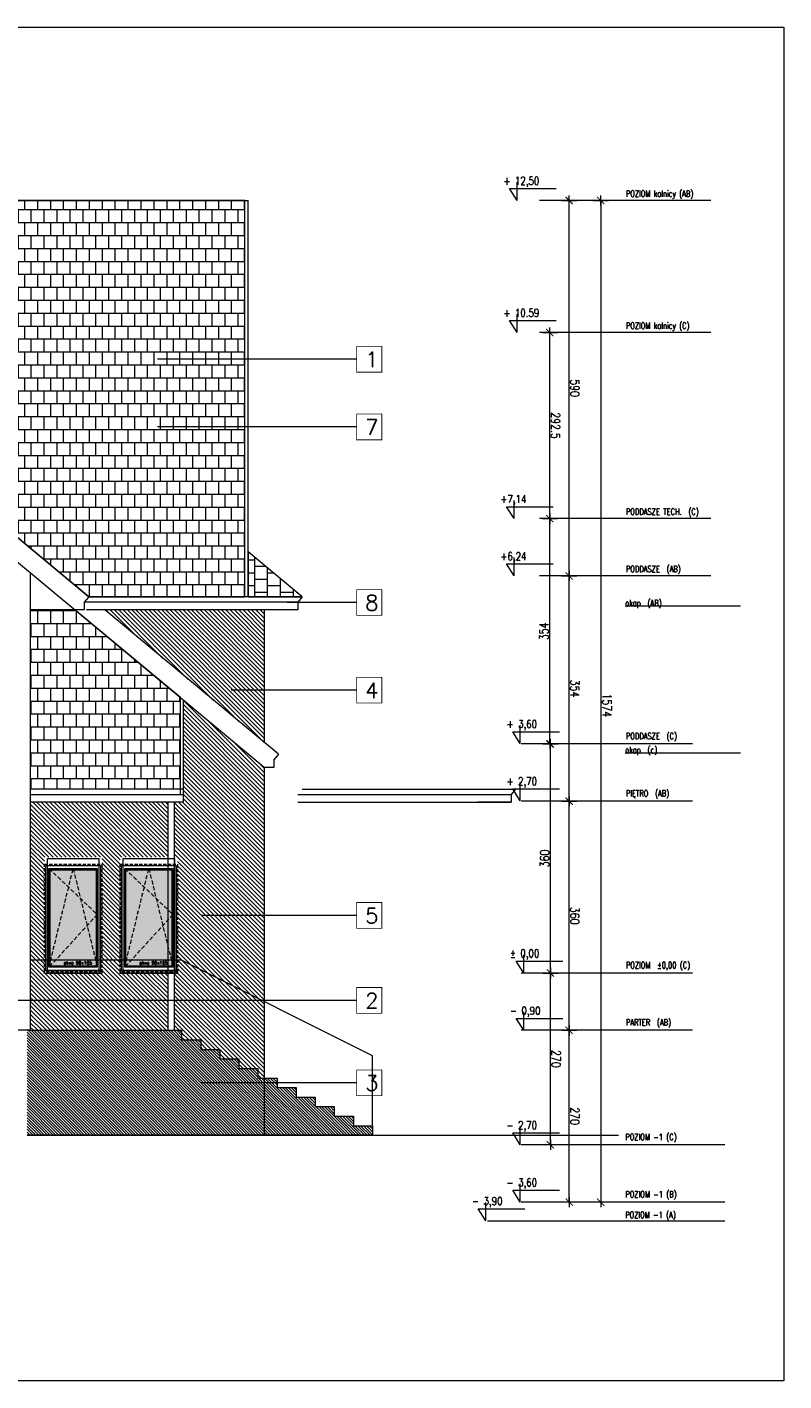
# Model space of a CAD drawing. Header units: millimetres. Extents: x -82287 to 177822, y -399756 to 0.
# Tile 42 of 228: x 66969 to 68158, y -238812 to -236685. Entities that reach past the tile are written whole.
import ezdxf
from ezdxf.enums import TextEntityAlignment as Align

# ---------------------------------------------------------------- set-up
doc = ezdxf.new("R2010")
doc.units = ezdxf.units.MM
doc.header["$MEASUREMENT"] = 0
doc.linetypes.add('SUŁOSZOWA - PB 21 03$0$CACHE', pattern=[9.525, 6.35, -3.175])
doc.linetypes.add('SUŁOSZOWA - PB 21 03$0$CARKOVANA', pattern=[7.5, 5, -2.5])
doc.layers.get('DEFPOINTS').update_dxf_attribs({"lineweight": 50})
doc.layers.add('FL_XREF', color=252, linetype='Continuous')
for name, color, linetype, lineweight in [('SUŁOSZOWA - PB 21 03$0$! opisy okien elewacja', 251, 'Continuous', 0), ('SUŁOSZOWA - PB 21 03$0$!! 0_ Istn-okna', 251, 'Continuous', 0), ('SUŁOSZOWA - PB 21 03$0$!! 0_ Istn-sciany', 251, 'Continuous', 0), ('SUŁOSZOWA - PB 21 03$0$!! 0_ WIDOK ELEWACJA', 251, 'Continuous', 0), ('SUŁOSZOWA - PB 21 03$0$!! 0_bloki rzędnych', 251, 'Continuous', 0), ('SUŁOSZOWA - PB 21 03$0$!! 0_Istn-cienka', 251, 'Continuous', 0), ('SUŁOSZOWA - PB 21 03$0$!! 0_Istn-drzwi', 251, 'Continuous', 0), ('SUŁOSZOWA - PB 21 03$0$!! 0_Opis_pom', 251, 'Continuous', 0), ('SUŁOSZOWA - PB 21 03$0$!! 1_ELEWACJA KOLOR', 251, 'Continuous', 0), ('SUŁOSZOWA - PB 21 03$0$!! 1_Hatch dach', 251, 'Continuous', 0), ('SUŁOSZOWA - PB 21 03$0$!! 1_OPIS POM NOWE', 251, 'Continuous', 0), ('SUŁOSZOWA - PB 21 03$0$!! 2_ELEWACJA COKÓŁ', 251, 'Continuous', 0), ('SUŁOSZOWA - PB 21 03$0$!! 2_NOWE OKNA WIDOk - remont', 251, 'Continuous', 0), ('SUŁOSZOWA - PB 21 03$0$!!_1  OPISY ELEWACJE', 251, 'Continuous', 0), ('SUŁOSZOWA - PB 21 03$0$0-rzedne-blok', 251, 'Continuous', 0)]:
    doc.layers.add(name, color=color, linetype=linetype, lineweight=lineweight)
doc.layers.add('SUŁOSZOWA - PB 21 03$0$ND', color=251, linetype='Continuous', lineweight=0, plot=False)
doc.styles.add('SUŁOSZOWA - PB 21 03$0$ARIAL', font='tahoma.ttf')
doc.styles.add('SUŁOSZOWA - PB 21 03$0$DEUTSCH', font='SIMPLEX8')
doc.styles.add('SUŁOSZOWA - PB 21 03$0$SIMPLEX', font='simplex.shx', dxfattribs={"width": 0.77})
doc.styles.add('SUŁOSZOWA - PB 21 03$0$TXT', font='simplex.shx')
doc.dimstyles.new('SUŁOSZOWA - PB 21 03$0$OL PB 100', dxfattribs={"dimscale": 4, "dimtxt": 3.5, "dimasz": 0.2, "dimexe": 10, "dimexo": 10, "dimgap": 0.5, "dimtad": 1, "dimdec": 1, "dimrnd": 0.5, "dimzin": 9, "dimdsep": 46, "dimtxsty": 'SUŁOSZOWA - PB 21 03$0$SIMPLEX', "dimblk": 'SUŁOSZOWA - PB 21 03$0$thick_MSz', "dimcen": 0.05, "dimdle": 8, "dimse1": 1, "dimse2": 1, "dimclrd": 256, "dimclre": 256, "dimclrt": 3, "dimadec": 1, "dimazin": 2, "dimtfac": 1, "dimtdec": 1, "dimtix": 1, "dimtofl": 0, "dimtmove": 2, "dimatfit": 3, "dimldrblk": 'SUŁOSZOWA - PB 21 03$0$thick_MSz', "dimfxl": 10, "dimfxlon": 1, "dimtolj": 1, "dimlwd": -1, "dimlwe": -1, "dimarcsym": 0})
pattern_1 = [(180, (0, 0), (-2e-15, -20.32), []), (270, (0, 0), (10.16, -20.32), [20.32, -20.32])]

# ---------------------------------------------------------------- blocks, each defined once
blk = doc.blocks.new('SUŁOSZOWA - PB 21 03$0$thick_MSz')
for p, q in [((-10, 0), (10, 0)), ((0, 15), (0, -15))]:
    blk.add_line(p, q)
at = {"const_width": 2, "elevation": 2}
blk.add_lwpolyline([(-7.1, -7.1), (7.1, 7.1)], dxfattribs=at)
blk = doc.blocks.new('*D72')
at = {"layer": 'DEFPOINTS', "color": 0, "ltscale": 100, "transparency": 16777216}
for p in [(15576.3, 8739.9), (15576.3, 8648.5), (15846.3, 8648.5)]:
    blk.add_point(p, dxfattribs=at)
at = {"layer": 'SUŁOSZOWA - PB 21 03$0$ND', "ltscale": 100, "transparency": 16777216}
blk.add_line((15845.5, 8739.9), (15577.1, 8739.9), dxfattribs=at)
at = {"layer": 'SUŁOSZOWA - PB 21 03$0$ND', "ltscale": 100, "transparency": 16777216, "xscale": 0.8, "yscale": 0.8, "zscale": 0.8}
for p, rotation in [((15576.3, 8739.9), 180.0000000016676), ((15846.3, 8739.9), 1.667546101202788e-09)]:
    blk.add_blockref('SUŁOSZOWA - PB 21 03$0$thick_MSz', p, dxfattribs=dict(at, rotation=rotation))
at = {"layer": 'SUŁOSZOWA - PB 21 03$0$ND', "color": 3, "ltscale": 100, "transparency": 16777216, "insert": (15711.3, 8748.9), "char_height": 14, "attachment_point": 5, "rotation": 0, "style": 'SUŁOSZOWA - PB 21 03$0$SIMPLEX'}
blk.add_mtext('\\A1;270', dxfattribs=at)
blk = doc.blocks.new('SUŁOSZOWA - PB 21 03$0$D_kota')
for p, q in [((8.7, 0), (8.7, 23)), ((-0.8, 15), (8.7, 15)), ((8.7, 0), (-0.8, 15))]:
    blk.add_line(p, q)
blk.add_lwpolyline([(-0.8, 15), (57.9, 15)])
at = {"style": 'SUŁOSZOWA - PB 21 03$0$DEUTSCH', "width": 0.8}
blk.add_attdef('POZ.ARCH', (7.3, 19.7), '', height=10, dxfattribs=at)
blk = doc.blocks.new('*D73')
at = {"layer": 'DEFPOINTS', "color": 0, "ltscale": 100, "transparency": 16777216}
for p in [(15846.3, 8789.5), (14272.3, 8752.2), (15846.3, 8606.6)]:
    blk.add_point(p, dxfattribs=at)
at = {"layer": 'SUŁOSZOWA - PB 21 03$0$ND', "ltscale": 100, "transparency": 16777216}
blk.add_line((14273.1, 8789.5), (15845.5, 8789.5), dxfattribs=at)
at = {"layer": 'SUŁOSZOWA - PB 21 03$0$ND', "ltscale": 100, "transparency": 16777216, "xscale": 0.8, "yscale": 0.8, "zscale": 0.8}
for p, rotation in [((14272.3, 8789.5), 180.0000000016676), ((15846.3, 8789.5), 1.667517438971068e-09)]:
    blk.add_blockref('SUŁOSZOWA - PB 21 03$0$thick_MSz', p, dxfattribs=dict(at, rotation=rotation))
at = {"layer": 'SUŁOSZOWA - PB 21 03$0$ND', "color": 3, "ltscale": 100, "transparency": 16777216, "insert": (15065.7, 8799.5), "char_height": 14, "attachment_point": 5, "rotation": 0, "style": 'SUŁOSZOWA - PB 21 03$0$SIMPLEX'}
blk.add_mtext('\\A1;1574', dxfattribs=at)
blk = doc.blocks.new('*D74')
at = {"layer": 'DEFPOINTS', "color": 0, "ltscale": 100, "transparency": 16777216}
for p in [(15216.3, 8739.9), (15216.3, 8648.5), (15576.3, 8648.5)]:
    blk.add_point(p, dxfattribs=at)
at = {"layer": 'SUŁOSZOWA - PB 21 03$0$ND', "ltscale": 100, "transparency": 16777216}
blk.add_line((15575.5, 8739.9), (15217.1, 8739.9), dxfattribs=at)
at = {"layer": 'SUŁOSZOWA - PB 21 03$0$ND', "ltscale": 100, "transparency": 16777216, "xscale": 0.8, "yscale": 0.8, "zscale": 0.8}
for p, rotation in [((15216.3, 8739.9), 180.0000000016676), ((15576.3, 8739.9), 1.667546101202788e-09)]:
    blk.add_blockref('SUŁOSZOWA - PB 21 03$0$thick_MSz', p, dxfattribs=dict(at, rotation=rotation))
at = {"layer": 'SUŁOSZOWA - PB 21 03$0$ND', "color": 3, "ltscale": 100, "transparency": 16777216, "insert": (15396.3, 8748.9), "char_height": 14, "attachment_point": 5, "rotation": 0, "style": 'SUŁOSZOWA - PB 21 03$0$SIMPLEX'}
blk.add_mtext('\\A1;360', dxfattribs=at)
blk = doc.blocks.new('*D75')
at = {"layer": 'DEFPOINTS', "color": 0, "ltscale": 100, "transparency": 16777216}
for p in [(14862.3, 8739.9), (14862.3, 8648.6), (15216.3, 8648.5)]:
    blk.add_point(p, dxfattribs=at)
at = {"layer": 'SUŁOSZOWA - PB 21 03$0$ND', "ltscale": 100, "transparency": 16777216}
blk.add_line((15215.5, 8739.9), (14863.1, 8739.9), dxfattribs=at)
at = {"layer": 'SUŁOSZOWA - PB 21 03$0$ND', "ltscale": 100, "transparency": 16777216, "xscale": 0.8, "yscale": 0.8, "zscale": 0.8}
for p, rotation in [((14862.3, 8739.9), 180.0000000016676), ((15216.3, 8739.9), 1.667546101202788e-09)]:
    blk.add_blockref('SUŁOSZOWA - PB 21 03$0$thick_MSz', p, dxfattribs=dict(at, rotation=rotation))
at = {"layer": 'SUŁOSZOWA - PB 21 03$0$ND', "color": 3, "ltscale": 100, "transparency": 16777216, "insert": (15039.3, 8748.9), "char_height": 14, "attachment_point": 5, "rotation": 0, "style": 'SUŁOSZOWA - PB 21 03$0$SIMPLEX'}
blk.add_mtext('\\A1;354', dxfattribs=at)
blk = doc.blocks.new('*D76')
at = {"layer": 'DEFPOINTS', "color": 0, "ltscale": 100, "transparency": 16777216}
for p in [(14272.3, 8739.9), (14272.3, 8693), (14862.3, 8648.6)]:
    blk.add_point(p, dxfattribs=at)
at = {"layer": 'SUŁOSZOWA - PB 21 03$0$ND', "ltscale": 100, "transparency": 16777216}
blk.add_line((14861.5, 8739.9), (14273.1, 8739.9), dxfattribs=at)
at = {"layer": 'SUŁOSZOWA - PB 21 03$0$ND', "ltscale": 100, "transparency": 16777216, "xscale": 0.8, "yscale": 0.8, "zscale": 0.8}
for p, rotation in [((14272.3, 8739.9), 180.0000000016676), ((14862.3, 8739.9), 1.667546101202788e-09)]:
    blk.add_blockref('SUŁOSZOWA - PB 21 03$0$thick_MSz', p, dxfattribs=dict(at, rotation=rotation))
at = {"layer": 'SUŁOSZOWA - PB 21 03$0$ND', "color": 3, "ltscale": 100, "transparency": 16777216, "insert": (14567.3, 8748.9), "char_height": 14, "attachment_point": 5, "rotation": 0, "style": 'SUŁOSZOWA - PB 21 03$0$SIMPLEX'}
blk.add_mtext('\\A1;590', dxfattribs=at)
blk = doc.blocks.new('*D77')
at = {"layer": 'DEFPOINTS', "color": 0, "ltscale": 100, "transparency": 16777216}
for p in [(15486.3, 8710.4), (15486.3, 8648.5), (15756.3, 8648.5)]:
    blk.add_point(p, dxfattribs=at)
at = {"layer": 'SUŁOSZOWA - PB 21 03$0$ND', "ltscale": 100, "transparency": 16777216}
blk.add_line((15755.5, 8710.4), (15487.1, 8710.4), dxfattribs=at)
at = {"layer": 'SUŁOSZOWA - PB 21 03$0$ND', "ltscale": 100, "transparency": 16777216, "xscale": 0.8, "yscale": 0.8, "zscale": 0.8}
for p, rotation in [((15486.3, 8710.4), 180.0000000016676), ((15756.3, 8710.4), 1.667546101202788e-09)]:
    blk.add_blockref('SUŁOSZOWA - PB 21 03$0$thick_MSz', p, dxfattribs=dict(at, rotation=rotation))
at = {"layer": 'SUŁOSZOWA - PB 21 03$0$ND', "color": 3, "ltscale": 100, "transparency": 16777216, "insert": (15621.3, 8719.4), "char_height": 14, "attachment_point": 5, "rotation": 0, "style": 'SUŁOSZOWA - PB 21 03$0$SIMPLEX'}
blk.add_mtext('\\A1;270', dxfattribs=at)
blk = doc.blocks.new('*D78')
at = {"layer": 'DEFPOINTS', "color": 0, "ltscale": 100, "transparency": 16777216}
for p in [(15126.3, 8710.4), (15126.3, 8648.5), (15486.3, 8648.5)]:
    blk.add_point(p, dxfattribs=at)
at = {"layer": 'SUŁOSZOWA - PB 21 03$0$ND', "ltscale": 100, "transparency": 16777216}
blk.add_line((15485.5, 8710.4), (15127.1, 8710.4), dxfattribs=at)
at = {"layer": 'SUŁOSZOWA - PB 21 03$0$ND', "ltscale": 100, "transparency": 16777216, "xscale": 0.8, "yscale": 0.8, "zscale": 0.8, "rotation": 180}
blk.add_blockref('SUŁOSZOWA - PB 21 03$0$thick_MSz', (15126.3, 8710.4), dxfattribs=at)
at = {"layer": 'SUŁOSZOWA - PB 21 03$0$ND', "ltscale": 100, "transparency": 16777216, "xscale": 0.8, "yscale": 0.8, "zscale": 0.8}
blk.add_blockref('SUŁOSZOWA - PB 21 03$0$thick_MSz', (15486.3, 8710.4), dxfattribs=at)
at = {"layer": 'SUŁOSZOWA - PB 21 03$0$ND', "color": 3, "ltscale": 100, "transparency": 16777216, "insert": (15306.3, 8701.4), "char_height": 14, "attachment_point": 5, "rotation": 180, "style": 'SUŁOSZOWA - PB 21 03$0$SIMPLEX'}
blk.add_mtext('\\A1;360', dxfattribs=at)
blk = doc.blocks.new('*D79')
at = {"layer": 'DEFPOINTS', "color": 0, "ltscale": 100, "transparency": 16777216}
for p in [(14772.3, 8709.4), (14772.3, 8648.5), (15126.3, 8648.5)]:
    blk.add_point(p, dxfattribs=at)
at = {"layer": 'SUŁOSZOWA - PB 21 03$0$ND', "ltscale": 100, "transparency": 16777216}
blk.add_line((15125.5, 8709.4), (14773.1, 8709.4), dxfattribs=at)
at = {"layer": 'SUŁOSZOWA - PB 21 03$0$ND', "ltscale": 100, "transparency": 16777216, "xscale": 0.8, "yscale": 0.8, "zscale": 0.8, "rotation": 180}
blk.add_blockref('SUŁOSZOWA - PB 21 03$0$thick_MSz', (14772.3, 8709.4), dxfattribs=at)
at = {"layer": 'SUŁOSZOWA - PB 21 03$0$ND', "ltscale": 100, "transparency": 16777216, "xscale": 0.8, "yscale": 0.8, "zscale": 0.8}
blk.add_blockref('SUŁOSZOWA - PB 21 03$0$thick_MSz', (15126.3, 8709.4), dxfattribs=at)
at = {"layer": 'SUŁOSZOWA - PB 21 03$0$ND', "color": 3, "ltscale": 100, "transparency": 16777216, "insert": (14949.3, 8700.4), "char_height": 14, "attachment_point": 5, "rotation": 180, "style": 'SUŁOSZOWA - PB 21 03$0$SIMPLEX'}
blk.add_mtext('\\A1;354', dxfattribs=at)
blk = doc.blocks.new('*D80')
at = {"layer": 'DEFPOINTS', "color": 0, "ltscale": 100, "transparency": 16777216}
for p in [(14479.8, 8709.4), (14479.8, 8593.5), (14772.3, 8593.5)]:
    blk.add_point(p, dxfattribs=at)
at = {"layer": 'SUŁOSZOWA - PB 21 03$0$ND', "ltscale": 100, "transparency": 16777216}
blk.add_line((14771.5, 8709.4), (14480.6, 8709.4), dxfattribs=at)
at = {"layer": 'SUŁOSZOWA - PB 21 03$0$ND', "ltscale": 100, "transparency": 16777216, "xscale": 0.8, "yscale": 0.8, "zscale": 0.8, "rotation": 180}
blk.add_blockref('SUŁOSZOWA - PB 21 03$0$thick_MSz', (14479.8, 8709.4), dxfattribs=at)
at = {"layer": 'SUŁOSZOWA - PB 21 03$0$ND', "ltscale": 100, "transparency": 16777216, "xscale": 0.8, "yscale": 0.8, "zscale": 0.8}
blk.add_blockref('SUŁOSZOWA - PB 21 03$0$thick_MSz', (14772.3, 8709.4), dxfattribs=at)
at = {"layer": 'SUŁOSZOWA - PB 21 03$0$ND', "color": 3, "ltscale": 100, "transparency": 16777216, "insert": (14626.1, 8718.4), "char_height": 14, "attachment_point": 5, "style": 'SUŁOSZOWA - PB 21 03$0$SIMPLEX'}
blk.add_mtext('\\A1;292.5', dxfattribs=at)
blk = doc.blocks.new('SUŁOSZOWA - PB 21 03$0$okno 90x180')
at = {"layer": 'SUŁOSZOWA - PB 21 03$0$!! 1_Hatch dach', "true_color": 0x575757}
h = blk.add_hatch(dxfattribs=at)
h.set_pattern_fill('DOTS', color=251)
h.set_pattern_definition([(0, (-9632.3096, -11392.1331), (0.79375, 1.5875), [0, -1.5875])])
h.paths.add_polyline_path([(9, -20), (81, -20), (81, -171), (9, -171)])
at = {"layer": 'SUŁOSZOWA - PB 21 03$0$!! 0_ Istn-okna', "linetype": 'SUŁOSZOWA - PB 21 03$0$CARKOVANA', "lineweight": 5}
blk.add_lwpolyline([(0, -11), (90, -11), (90, -180), (0, -180)], close=True, dxfattribs=at)
at = {"layer": 'SUŁOSZOWA - PB 21 03$0$!! 0_ Istn-okna'}
for points in [[(2, -13), (88, -13), (88, -178), (2, -178)], [(7, -18), (83, -18), (83, -173), (7, -173)], [(9, -20), (81, -20), (81, -171), (9, -171)], [(0, -178), (90, -178), (90, -183), (0, -183)]]:
    blk.add_lwpolyline(points, close=True, dxfattribs=at)
at = {"layer": 'SUŁOSZOWA - PB 21 03$0$!! 1_Hatch dach', "color": 251, "linetype": 'SUŁOSZOWA - PB 21 03$0$CACHE', "true_color": 0x575757}
for points in [[(7, -173), (45, -18), (83, -173)], [(7, -18), (83, -90), (7, -173)]]:
    blk.add_lwpolyline(points, dxfattribs=at)
at = {"insert": (30.1, -163.6), "char_height": 5, "attachment_point": 1, "style": 'SUŁOSZOWA - PB 21 03$0$TXT'}
blk.add_mtext_dynamic_manual_height_columns('okno 90x165', width=52.63, gutter_width=75, heights=[0], dxfattribs=at)
blk = doc.blocks.new('SUŁOSZOWA - PB 21 03$0$POZIOMY BLOK')
for p, q in [((14909.91, 9009.49), (14909.91, 8828.06)), ((15140.67, 9009.49), (15140.67, 8828.06)), ((15756.32, 8984.49), (15756.32, 8664.25)), ((15846.32, 8984.49), (15846.32, 8664.25)), ((15876.32, 8984.49), (15876.32, 8664.25)), ((14272.32, 8962.8), (14272.32, 8693.05)), ((14479.8, 8962.8), (14479.8, 8693.05)), ((14772.32, 8962.8), (14772.32, 8693.05)), ((14862.32, 8962.8), (14862.32, 8693.05)), ((15126.32, 8934), (15126.32, 8664.25)), ((15216.32, 8934), (15216.32, 8664.25)), ((15486.32, 8934), (15486.32, 8664.25)), ((15576.32, 8934), (15576.32, 8664.25)), ((15876.32, 8682.25), (15876.32, 8611.49))]:
    blk.add_line(p, q)
at = {"layer": 'SUŁOSZOWA - PB 21 03$0$0-rzedne-blok'}
ref = blk.add_blockref('SUŁOSZOWA - PB 21 03$0$D_kota', (15125.85, 8652.26), dxfattribs=dict(at, xscale=1.250000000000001, yscale=1.250000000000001, zscale=1.250000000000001, rotation=89.99999992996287))
ref.add_attrib('POZ.ARCH', '+ 3,60', (15101.27, 8641.44), dxfattribs={"layer": '0', "height": 12.5, "rotation": 90, "style": 'SUŁOSZOWA - PB 21 03$0$DEUTSCH', "width": 0.8})
ref = blk.add_blockref('SUŁOSZOWA - PB 21 03$0$D_kota', (15215.85, 8652.26), dxfattribs=dict(at, xscale=1.250000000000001, yscale=1.250000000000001, zscale=1.250000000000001, rotation=89.99999992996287))
ref.add_attrib('POZ.ARCH', '+ 2,70', (15191.27, 8641.44), dxfattribs={"layer": '0', "height": 12.5, "rotation": 90, "style": 'SUŁOSZOWA - PB 21 03$0$DEUTSCH', "width": 0.8})
ref = blk.add_blockref('SUŁOSZOWA - PB 21 03$0$D_kota', (15486.32, 8657.67), dxfattribs=dict(at, xscale=1.250000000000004, yscale=1.250000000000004, zscale=1.250000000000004, rotation=90))
ref.add_attrib('POZ.ARCH', '%%p 0,00  ', (15461.74, 8646.85), dxfattribs={"layer": '0', "height": 12.5, "rotation": 90, "style": 'SUŁOSZOWA - PB 21 03$0$DEUTSCH', "width": 0.8})
ref = blk.add_blockref('SUŁOSZOWA - PB 21 03$0$D_kota', (15576.32, 8657.67), dxfattribs=dict(at, xscale=1.250000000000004, yscale=1.250000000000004, zscale=1.250000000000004, rotation=90))
ref.add_attrib('POZ.ARCH', '- 0,90  ', (15551.74, 8646.85), dxfattribs={"layer": '0', "height": 12.5, "rotation": 90, "style": 'SUŁOSZOWA - PB 21 03$0$DEUTSCH', "width": 0.8})
ref = blk.add_blockref('SUŁOSZOWA - PB 21 03$0$D_kota', (15756.32, 8652.26), dxfattribs=dict(at, xscale=1.250000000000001, yscale=1.250000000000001, zscale=1.250000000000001, rotation=89.99999992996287))
ref.add_attrib('POZ.ARCH', '- 2,70', (15731.74, 8641.44), dxfattribs={"layer": '0', "height": 12.5, "rotation": 90, "style": 'SUŁOSZOWA - PB 21 03$0$DEUTSCH', "width": 0.8})
ref = blk.add_blockref('SUŁOSZOWA - PB 21 03$0$D_kota', (15846.32, 8652.26), dxfattribs=dict(at, xscale=1.250000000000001, yscale=1.250000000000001, zscale=1.250000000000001, rotation=89.99999992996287))
ref.add_attrib('POZ.ARCH', '- 3,60', (15821.74, 8641.44), dxfattribs={"layer": '0', "height": 12.5, "rotation": 90, "style": 'SUŁOSZOWA - PB 21 03$0$DEUTSCH', "width": 0.8})
ref = blk.add_blockref('SUŁOSZOWA - PB 21 03$0$D_kota', (14272.32, 8647.32), dxfattribs=dict(at, xscale=1.250000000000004, yscale=1.250000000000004, zscale=1.250000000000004, rotation=90))
ref.add_attrib('POZ.ARCH', '+ 12,50', (14247.74, 8636.49), dxfattribs={"layer": '0', "height": 12.5, "rotation": 90, "style": 'SUŁOSZOWA - PB 21 03$0$DEUTSCH', "width": 0.8})
ref = blk.add_blockref('SUŁOSZOWA - PB 21 03$0$D_kota', (14479.8, 8647.32), dxfattribs=dict(at, xscale=1.250000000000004, yscale=1.250000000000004, zscale=1.250000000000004, rotation=90))
ref.add_attrib('POZ.ARCH', '+ 10.59', (14455.22, 8636.49), dxfattribs={"layer": '0', "height": 12.5, "rotation": 90, "style": 'SUŁOSZOWA - PB 21 03$0$DEUTSCH', "width": 0.8})
ref = blk.add_blockref('SUŁOSZOWA - PB 21 03$0$D_kota', (14772.32, 8642.51), dxfattribs=dict(at, xscale=1.250000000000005, yscale=1.250000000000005, zscale=1.250000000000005, rotation=90))
ref.add_attrib('POZ.ARCH', '+7,14', (14747.74, 8631.68), dxfattribs={"layer": '0', "height": 12.5, "rotation": 90, "style": 'SUŁOSZOWA - PB 21 03$0$DEUTSCH', "width": 0.8})
ref = blk.add_blockref('SUŁOSZOWA - PB 21 03$0$D_kota', (14862.32, 8642.51), dxfattribs=dict(at, xscale=1.250000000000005, yscale=1.250000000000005, zscale=1.250000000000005, rotation=90))
ref.add_attrib('POZ.ARCH', '+6,24', (14837.74, 8631.68), dxfattribs={"layer": '0', "height": 12.5, "rotation": 90, "style": 'SUŁOSZOWA - PB 21 03$0$DEUTSCH', "width": 0.8})
ref = blk.add_blockref('SUŁOSZOWA - PB 21 03$0$D_kota', (15875.5, 8597.99), dxfattribs=dict(at, xscale=1.250000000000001, yscale=1.250000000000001, zscale=1.250000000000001, rotation=89.99999992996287))
ref.add_attrib('POZ.ARCH', '- 3,90', (15850.92, 8587.16), dxfattribs={"layer": '0', "height": 12.5, "rotation": 90, "style": 'SUŁOSZOWA - PB 21 03$0$DEUTSCH', "width": 0.8})
at = {"style": 'SUŁOSZOWA - PB 21 03$0$SIMPLEX', "width": 0.77}
for s, p in [('POZIOM kalnicy (AB)', (14266.63, 8829.03, -0.04)), ('POZIOM kalnicy (C)', (14474.11, 8829.03, -0.04)), ('PODDASZE TECH.  (C)', (14766.35, 8829.03, -0.04)), ('POZIOM  %%P0,00 (C)', (15478.99, 8829.03, -0.04)), ('PODDASZE  (AB)', (14856.35, 8829.03, -0.04)), ('PODDASZE  (C)', (15118.99, 8829.03, -0.04)), ('PIĘTRO  (AB)', (15208.99, 8829.03, -0.04)), ('POZIOM -1 (C)', (15748.99, 8828.23, -0.04)), ('POZIOM -1 (B)', (15838.99, 8828.23, -0.04)), ('POZIOM -1 (A)', (15871.38, 8827.97, -0.04)), ('okap  (AB)', (14909.91, 8828.06)), ('PARTER  (AB)', (15568.99, 8829.03, -0.04)), ('okap  (c)', (15140.67, 8828.06))]:
    blk.add_text(s, height=10, rotation=90, dxfattribs=at).set_placement(p)
at = {"layer": 'SUŁOSZOWA - PB 21 03$0$ND', "ltscale": 100}
dim = blk.add_linear_dim(base=(15846.32, 8789.48), p1=(14272.32, 8752.23), p2=(15846.32, 8606.6), angle=180, dimstyle='SUŁOSZOWA - PB 21 03$0$OL PB 100', dxfattribs=at)
dim.commit()
dim.dimension.update_dxf_attribs({"geometry": '*D73', "text_midpoint": (15065.71, 8799.48), "dimtype": 160})
for base, p1, p2, picture, middle in [((14272.32, 8739.89), (14862.32, 8648.65), (14272.32, 8693.05), '*D76', (14567.32, 8748.89)), ((14862.32, 8739.89), (15216.32, 8648.52), (14862.32, 8648.65), '*D75', (15039.32, 8748.89)), ((15216.32, 8739.89), (15576.32, 8648.52), (15216.32, 8648.52), '*D74', (15396.32, 8748.89)), ((15576.32, 8739.89), (15846.32, 8648.52), (15576.32, 8648.52), '*D72', (15711.32, 8748.89)), ((15486.32, 8710.39), (15756.32, 8648.52), (15486.32, 8648.52), '*D77', (15621.32, 8719.39)), ((14772.32, 8709.43), (15126.32, 8648.52), (14772.32, 8648.52), '*D79', (14949.32, 8700.43)), ((15126.32, 8710.39), (15486.32, 8648.52), (15126.32, 8648.52), '*D78', (15306.32, 8701.39))]:
    dim = blk.add_linear_dim(base=base, p1=p1, p2=p2, angle=180, dimstyle='SUŁOSZOWA - PB 21 03$0$OL PB 100', dxfattribs=at)
    dim.commit()
    dim.dimension.update_dxf_attribs({"geometry": picture, "text_midpoint": middle})
dim = blk.add_linear_dim(base=(14479.8, 8709.43), p1=(14772.32, 8593.49), p2=(14479.8, 8593.49), dimstyle='SUŁOSZOWA - PB 21 03$0$OL PB 100', dxfattribs=at)
dim.commit()
dim.dimension.update_dxf_attribs({"geometry": '*D80', "text_midpoint": (14626.06, 8718.43)})
blk = doc.blocks.new('SUŁOSZOWA - PB 21 03')
at = {"layer": 'SUŁOSZOWA - PB 21 03$0$!! 1_ELEWACJA KOLOR', "true_color": 0xa78758}
h = blk.add_hatch(dxfattribs=at)
h.set_pattern_fill('ANSI31', color=45, scale=1.5, angle=-90)
h.set_pattern_definition([(315, (0, 0), (3.367596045, 3.367596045), [])])
h.paths.add_polyline_path([(67279.25917, -238269.26576), (67279.25917, -237901.14224), (67152.25917, -237795.6442), (67152.25917, -237955.51576), (67138.05476, -237955.51576), (67138.05476, -238042.26576), (67142.75917, -238042.26576), (67142.75917, -238204.26576), (67149.25917, -238204.26576)])
h.paths.add_polyline_path([(67279.25917, -237862.14165), (67279.25917, -237653.67462), (67028.30368, -237653.67462)])
h.paths.add_polyline_path([(67023.75917, -238042.26576), (67023.75917, -238204.26576), (67052.75917, -238204.26576), (67052.75917, -238042.26576), (67128.05476, -238042.26576), (67128.05476, -237955.51576), (66911.25917, -237955.51576), (66911.25917, -238204.26576), (66933.75917, -238204.26576), (66933.75917, -238042.26576)])
h.paths.add_polyline_path([(67128.05476, -238314.26576), (67128.05476, -238224.26576), (67057.25917, -238224.26576), (67057.25917, -238222.26576), (67052.75917, -238222.26576), (67052.75917, -238204.26576), (67023.75917, -238204.26576), (67023.75917, -238222.26576), (67019.25917, -238222.26576), (67019.25917, -238224.26576), (66938.25917, -238224.26576), (66938.25917, -238222.26576), (66933.75917, -238222.26576), (66933.75917, -238204.26576), (66911.25917, -238204.26576), (66911.25917, -238314.26576)])
h.paths.add_polyline_path([(67209.25917, -238344.26576), (67209.25917, -238359.26576), (67239.25917, -238359.26576), (67239.25917, -238374.26576), (67269.25917, -238374.26576), (67269.25917, -238389.26576), (67279.25917, -238389.26576), (67279.25917, -238269.26576), (67149.25917, -238204.26576), (67142.75917, -238204.26576), (67142.75917, -238222.26576), (67138.25917, -238222.26576), (67138.25917, -238224.26576), (67138.05476, -238314.26576), (67149.25917, -238314.26576), (67149.25917, -238329.26576), (67179.25917, -238329.26576), (67179.25917, -238344.26576)])
at = {"layer": 'SUŁOSZOWA - PB 21 03$0$!! 1_Hatch dach', "true_color": 0x990000}
h = blk.add_hatch(dxfattribs=at)
h.set_pattern_fill('AR-B88', color=14, scale=0.1, angle=180)
h.set_pattern_definition(pattern_1)
h.paths.add_polyline_path([(65594.25917, -237010.26576), (65594.25917, -237330.83808), (65867.84977, -237330.83808), (66253.75917, -237010.26576), (66667.43213, -237355.17335), (66790.84729, -237355.17335), (66790.84729, -237379.26576), (66785.84729, -237379.26576), (66785.84729, -237452.26775), (67003.46611, -237633.04222), (67248.70806, -237633.04222), (67248.70806, -237010.26576)])
at = {"layer": 'SUŁOSZOWA - PB 21 03$0$!! 1_Hatch dach'}
h = blk.add_hatch(dxfattribs=at)
h.set_pattern_fill('AR-B88', color=8, scale=0.1, angle=-90)
h.set_pattern_definition([(270, (261219.847, -168850.597), (20.32, -4e-15), []), (360, (261219.847, -168850.597), (20.32, 10.16), [20.32, -20.32])])
h.paths.add_polyline_path([(67253.70806, -237562.2614), (67253.70806, -237633.04222), (67338.915, -237633.04222)])
at = {"layer": 'SUŁOSZOWA - PB 21 03$0$!! 1_Hatch dach', "true_color": 0x990000}
h = blk.add_hatch(dxfattribs=at)
h.set_pattern_fill('AR-B88', color=14, scale=0.1, angle=180)
h.set_pattern_definition(pattern_1)
h.paths.add_polyline_path([(66911.25917, -237934.88335), (67147.25917, -237934.88335), (67147.25917, -237791.49073), (66981.35423, -237653.67462), (66911.25917, -237653.67462)])
at = {"layer": 'SUŁOSZOWA - PB 21 03$0$!! 2_ELEWACJA COKÓŁ'}
h = blk.add_hatch(dxfattribs=at)
h.set_pattern_fill('ANSI31', color=250, angle=-90)
h.set_pattern_definition([(315, (261219.8475, -168850.5973), (2.24506403, 2.24506403), [])])
h.paths.add_polyline_path([(67279.25917, -238479.26619), (67279.25917, -238389.26576), (67269.25917, -238389.26576), (67269.25917, -238374.26576), (67239.25917, -238374.26576), (67239.25917, -238359.26576), (67209.25917, -238359.26576), (67209.25917, -238344.26576), (67179.25917, -238344.26576), (67179.25917, -238329.26576), (67149.25917, -238329.26576), (67149.25917, -238314.26576), (66906.25917, -238314.26576), (66906.25917, -238479.26714)])
h.paths.add_polyline_path([(67449.25917, -238479.26576), (67449.25917, -238464.26576), (67419.25917, -238464.26576), (67419.25917, -238449.26576), (67389.25917, -238449.26576), (67389.25917, -238434.26576), (67359.25917, -238434.26576), (67359.25917, -238419.26576), (67329.25917, -238419.26576), (67329.25917, -238404.26576), (67299.25917, -238404.26576), (67299.25917, -238389.26576), (67279.25917, -238389.26576), (67279.25917, -238479.26619)])
at = {"layer": 'SUŁOSZOWA - PB 21 03$0$! opisy okien elewacja'}
for points in [[(68096.18025, -236737.82104), (68096.18025, -238865.24478), (61076.44714, -238865.24478), (61076.44714, -236737.82104)], [(65594.25917, -237010.26576), (65594.25917, -237330.83808), (65867.84977, -237330.83808), (66253.75917, -237010.26576), (66667.43213, -237355.17335), (66790.84729, -237355.17335), (66790.84729, -237379.26576), (66785.84729, -237379.26576), (66785.84729, -237452.26775), (67003.46611, -237633.04222), (67248.70806, -237633.04222), (67248.70806, -237010.26576)], [(67253.70806, -237562.2614), (67253.70806, -237633.04222), (67338.915, -237633.04222)], [(66911.25917, -237934.88335), (67147.25917, -237934.88335), (67147.25917, -237791.49073), (66981.35423, -237653.67462), (66911.25917, -237653.67462)]]:
    blk.add_lwpolyline(points, close=True, dxfattribs=at)
blk.add_lwpolyline([(67003.46611, -237633.04222), (67003.46611, -237633.04222)], dxfattribs=at)
at = {"layer": 'SUŁOSZOWA - PB 21 03$0$!! 0_ Istn-sciany'}
blk.add_lwpolyline([(66906.37667, -238479.26714), (67836.27043, -238479.26714)], dxfattribs=at)
at = {"layer": 'SUŁOSZOWA - PB 21 03$0$!! 0_ WIDOK ELEWACJA'}
for points in [[(67003.46611, -237633.04222), (66253.75917, -237010.26576)], [(66253.75917, -237010.26576), (67253.70806, -237010.26576)], [(67248.70806, -237633.04222), (67248.70806, -237010.26576)], [(67253.70806, -237633.04222), (67253.70806, -237010.26576)], [(67279.25917, -237901.14224), (66253.75917, -237049.26635)], [(67338.915, -237633.04222), (67253.70806, -237562.2614)], [(66911.25917, -237596.76576), (66911.25917, -238314.26576)], [(67003.46611, -237633.04222), (66996.25917, -237641.68603), (66996.25917, -237653.67462), (66911.25917, -237653.67462)], [(67338.915, -237633.04222), (67331.70806, -237641.68603), (67331.70806, -237653.67462), (66999.95504, -237653.67462)], [(67338.915, -237633.04222), (67003.46611, -237633.04222)], [(67331.70806, -237641.68603), (66996.25917, -237641.68603)], [(67301.37105, -237880.50984), (67028.30368, -237653.67462)], [(67279.25917, -237653.67462), (67279.25917, -237862.14165)], [(67147.25917, -237943.52716), (67147.25917, -237791.49073)], [(67152.25917, -237955.51576), (67152.25917, -237795.6442)], [(67301.37105, -237880.50984), (67294.16412, -237889.15364), (67294.16412, -237901.14224), (67279.25917, -237901.14224)], [(67279.25917, -237901.14224), (67279.25917, -238479.26576)], [(66911.25917, -237934.88335), (67152.25917, -237934.88335)], [(66911.25917, -237943.52716), (67152.25917, -237943.52716)], [(67331.70806, -237943.89017), (67667.15695, -237943.89017)], [(67338.915, -237935.24636), (67674.36389, -237935.24636)], [(67674.36389, -237935.24636), (67667.15695, -237943.89017), (67667.15695, -237955.87876), (67614.70806, -237955.87876)], [(66911.25917, -237955.51576), (67152.25917, -237955.51576)], [(67128.05476, -238314.26576), (67128.05476, -237955.51576)], [(67138.05476, -238314.26576), (67138.05476, -237955.51576)], [(67331.70806, -237955.87876), (67667.15695, -237955.87876)], [(66911.25917, -238314.26576), (65589.25917, -238314.26576)], [(66906.25917, -238314.26576), (67149.25917, -238314.26576)], [(67149.25917, -238314.26576), (67149.25917, -238329.26576), (67179.25917, -238329.26576), (67179.25917, -238344.26576), (67209.25917, -238344.26576), (67209.25917, -238359.26576), (67239.25917, -238359.26576), (67239.25917, -238374.26576), (67269.25917, -238374.26576), (67269.25917, -238389.26576), (67299.25917, -238389.26576), (67299.25917, -238404.26576), (67329.25917, -238404.26576), (67329.25917, -238419.26576), (67359.25917, -238419.26576), (67359.25917, -238434.26576), (67389.25917, -238434.26576), (67389.25917, -238449.26576), (67419.25917, -238449.26576), (67419.25917, -238464.26576), (67449.25917, -238464.26576), (67449.25917, -238479.26576)]]:
    blk.add_lwpolyline(points, dxfattribs=at)
for points in [[(66938.25917, -238044.26576), (67019.25917, -238044.26576), (67019.25917, -238224.26576), (66938.25917, -238224.26576)], [(67057.25917, -238044.26576), (67138.25917, -238044.26576), (67138.25917, -238224.26576), (67057.25917, -238224.26576)]]:
    blk.add_lwpolyline(points, close=True, dxfattribs=at)
at = {"layer": 'SUŁOSZOWA - PB 21 03$0$!! 0_Istn-cienka'}
for points in [[(67149.25917, -238204.26576), (66911.25917, -238204.26576)], [(67449.25917, -238354.26576), (67149.25917, -238204.26576)], [(67449.25917, -238464.26576), (67449.25917, -238354.26576)]]:
    blk.add_lwpolyline(points, dxfattribs=at)
at = {"layer": 'SUŁOSZOWA - PB 21 03$0$!! 0_Istn-drzwi'}
blk.add_lwpolyline([(67449.25917, -238479.26576), (66906.37667, -238479.26714)], dxfattribs=at)
at = {"layer": 'SUŁOSZOWA - PB 21 03$0$!!_1  OPISY ELEWACJE', "const_width": 1.2}
for points in [[(67424.33584, -237280.08394), (67424.33584, -237239.53916), (67464.05019, -237239.53916), (67464.05019, -237280.08394)], [(67424.33584, -237280.08394), (67424.33584, -237239.53916), (67464.05019, -237239.53916), (67464.05019, -237280.08394)], [(67424.33584, -237386.47875), (67424.33584, -237345.93396), (67464.05019, -237345.93396), (67464.05019, -237386.47875)], [(67424.33584, -237386.47875), (67424.33584, -237345.93396), (67464.05019, -237345.93396), (67464.05019, -237386.47875)], [(67424.33584, -237662.38691), (67424.33584, -237621.84212), (67464.05019, -237621.84212), (67464.05019, -237662.38691)], [(67424.33584, -237662.38691), (67424.33584, -237621.84212), (67464.05019, -237621.84212), (67464.05019, -237662.38691)], [(67424.33584, -237800.06083), (67424.33584, -237759.51604), (67464.05019, -237759.51604), (67464.05019, -237800.06083)], [(67424.33584, -237800.06083), (67424.33584, -237759.51604), (67464.05019, -237759.51604), (67464.05019, -237800.06083)], [(67424.33584, -238154.00435), (67424.33584, -238113.45956), (67464.05019, -238113.45956), (67464.05019, -238154.00435)], [(67424.33584, -238154.00435), (67424.33584, -238113.45956), (67464.05019, -238113.45956), (67464.05019, -238154.00435)], [(67424.33584, -238287.58208), (67424.33584, -238247.03729), (67464.05019, -238247.03729), (67464.05019, -238287.58208)], [(67424.33584, -238287.58208), (67424.33584, -238247.03729), (67464.05019, -238247.03729), (67464.05019, -238287.58208)], [(67424.33584, -238417.03815), (67424.33584, -238376.49336), (67464.05019, -238376.49336), (67464.05019, -238417.03815)], [(67424.33584, -238417.03815), (67424.33584, -238376.49336), (67464.05019, -238376.49336), (67464.05019, -238417.03815)]]:
    blk.add_lwpolyline(points, close=True, dxfattribs=at)
at = {"layer": 'SUŁOSZOWA - PB 21 03$0$!!_1  OPISY ELEWACJE'}
for points in [[(67424.33584, -237259.81155), (67111.40011, -237259.81155)], [(67424.33584, -237366.20636), (67111.40011, -237366.20636)], [(67424.33584, -237642.11451), (67315.3469, -237642.11451)], [(67424.33584, -237779.78843), (67227.2273, -237779.78843)], [(67424.33584, -238133.73195), (67180.72462, -238133.73195)], [(67424.33584, -238267.30968), (66827.66382, -238267.30968)], [(67424.33584, -238396.76576), (67180.72462, -238396.76576)]]:
    blk.add_lwpolyline(points, dxfattribs=at)
at = {"layer": 'SUŁOSZOWA - PB 21 03$0$!! 0_bloki rzędnych', "linetype": 'Continuous', "rotation": 270}
blk.add_blockref('SUŁOSZOWA - PB 21 03$0$POZIOMY BLOK', (59018.60917, -222737.94325), dxfattribs=at)
at = {"layer": 'SUŁOSZOWA - PB 21 03$0$!! 2_NOWE OKNA WIDOk - remont'}
for p in [(66933.75917, -238042.26576), (67052.75917, -238042.26576)]:
    blk.add_blockref('SUŁOSZOWA - PB 21 03$0$okno 90x180', p, dxfattribs=at)
at = {"layer": 'SUŁOSZOWA - PB 21 03$0$!! 0_Opis_pom', "ltscale": 0.7, "style": 'SUŁOSZOWA - PB 21 03$0$ARIAL'}
for tag, p in [('B0,19', (52679.2094, -194257.55204)), ('B2,14', (73874.0461, -194402.0887)), ('B1,21', (60405.50261, -194427.18207)), ('B2,12', (73342.49259, -194413.89249)), ('A1,16', (59129.54925, -194448.08429)), ('B1/17', (59524.53699, -194450.37428)), ('B1,19', (59914.81903, -194448.15658)), ('1,23', (61575.22173, -194450.37428)), ('B2,11', (73069.01144, -194438.89383)), ('B2,16', (75195.07765, -194441.83446)), ('B0,15', (51514.15008, -194461.8073)), ('A1,1', (58808.06672, -194460.94161)), ('B1,18', (59715.51745, -194473.87108)), ('1,22', (60947.33929, -194456.1144)), ('B2,17', (75506.7465, -194471.3759)), ('B2,19.1', (76701.67035, -194466.03695)), ('B3,7', (87459.81312, -194465.07097)), ('B3,3', (88235.73906, -194465.79732)), ('B0,18', (52071.43815, -194478.40179)), ('B1,20', (60198.53687, -194490.17374)), ('B2,10', (72728.63362, -194489.37283)), ('B2,15', (74566.38885, -194487.81114)), ('B3,6', (86826.65132, -194483.15512)), ('B3,8', (90006.66539, -194478.47972)), ('A0,6', (49094.40602, -194505.72387)), ('A1,6', (58565.96262, -194514.50753)), ('B1,1', (61908.24378, -194515.48656)), ('A2,5', (72452.45009, -194505.90583)), ('B2,13', (73649.91716, -194500.01242)), ('A0,5', (49399.71914, -194533.19455)), ('A0,4', (49692.81919, -194517.93289)), ('A0,3', (49906.53818, -194524.03766)), ('B0,20', (53125.45224, -194527.8835)), ('B0,21', (53847.26622, -194535.08002)), ('B0,22', (54187.56644, -194519.04308)), ('B1,3', (62229.35503, -194604.49851)), ('B2,18', (75922.43604, -194612.23635)), ('B2,19', (77152.69039, -194617.53776)), ('A3,4', (85509.27934, -194642.47136)), ('B0,24B', (54824.42896, -194684.26784)), ('B0,13', (50367.63944, -194706.5583)), ('B0,16', (51457.40872, -194704.43091)), ('B0,17', (51897.58569, -194706.77195)), ('B1,4', (63476.45184, -194691.11207)), ('A2,4', (71695.75649, -194707.44268)), ('A1,5', (58149.22649, -194724.80163)), ('B0,23', (54542.05776, -194742.93939)), ('A1,2', (58744.42262, -194746.622)), ('A2.1', (72371.45884, -194731.56251)), ('B1,2D', (60756.29674, -194750.92727)), ('B0,14', (50962.60809, -194789.06568)), ('A1,15', (59129.54925, -194780.73348)), ('B1,4', (63483.03852, -194791.04365)), ('A3.1', (86079.08704, -194786.62422)), ('A0,2', (49295.91259, -194810.95246)), ('B0,7', (52851.95551, -194845.56115)), ('B1,2B', (62374.83512, -194841.86715)), ('B2.7', (74548.27897, -194836.12781)), ('B3,2', (89035.72921, -194837.99287)), ('B1,2A', (61803.35407, -194869.27513)), ('B0,8', (51561.38742, -194890.27848)), ('A3.2', (86016.50296, -195004.88875)), ('A0,1', (49914.27925, -195025.82804)), ('A1,3', (58810.05243, -195008.83917)), ('A0,10', (49695.87246, -195042.9259)), ('B0,17', (51225.06492, -195049.74007)), ('B0,6', (52110.41055, -195069.39267)), ('B2.2', (74976.1855, -195068.47988)), ('A0,7', (49042.50308, -195082.6056)), ('B1,8', (61403.63433, -195071.25189)), ('A2.2', (72371.45884, -195070.78713)), ('B3,11', (88623.94853, -195099.23575)), ('B3,4', (87612.56208, -195132.78192)), ('B3,5', (86839.47632, -195174.05241)), ('B0,12', (50313.60595, -195207.52936)), ('B0,11', (50726.178, -195219.06638)), ('B1,6', (63686.26823, -195231.3997)), ('B3,10', (89778.42161, -195220.68871)), ('B0,10', (51476.34179, -195259.44699)), ('B0,24A', (54359.17011, -195245.97867)), ('A1,4', (58093.66276, -195250.96213)), ('B3,9', (90479.74099, -195260.18621)), ('A0,11', (49643.96951, -195271.84772)), ('B1,14', (59332.54805, -195280.73534)), ('A0,8', (49042.50308, -195293.21363)), ('B0,9', (51798.4912, -195291.17482)), ('B2,21', (75970.16114, -195290.81005)), ('B0,3', (52068.59538, -195319.60465)), ('B1,13', (60186.62513, -195314.46953)), ('B1,10', (60892.94126, -195319.45825)), ('B1,5', (63419.22943, -195317.21026)), ('A2.3', (71832.37045, -195318.78232)), ('B2,9', (73175.51251, -195317.21162)), ('B2,4', (74493.5947, -195318.7733)), ('B2,3', (74674.2815, -195319.28036)), ('A3,3', (85569.83931, -195318.78232)), ('B1,9', (61058.12383, -195344.48743)), ('B2,8', (73894.209, -195338.18956)), ('B2,20', (77211.021, -195343.82367)), ('B3,1', (88723.65615, -195329.98594)), ('B0,2', (52227.2348, -195357.98297)), ('B2.1', (75304.74121, -195348.36327)), ('B1,2C', (61827.40698, -195369.02625)), ('B1,7', (62134.52151, -195372.05069)), ('B0,1', (53061.17304, -195403.85659)), ('A0,9', (49001.50444, -195413.15723)), ('A0,12', (49689.76592, -195485.50737)), ('B0,4', (52224.78303, -195500.96352)), ('B1,11', (61050.00078, -195512.89565)), ('B2,5', (74686.48999, -195507.24036)), ('B0,5', (52066.14362, -195556.83806)), ('B1,12', (60864.00751, -195544.00738)), ('B2,6', (74499.29165, -195549.55175)), ('C2,2', (74812.78942, -195865.8959)), ('C1,3', (61091.58871, -195973.27844)), ('C0,2A', (52278.30875, -196050.48297)), ('C0,1', (52808.36775, -196132.34208)), ('C1,2', (61690.27405, -196439.72387)), ('C1,1', (62060.59754, -196465.28533)), ('C3,1', (88979.71614, -196545.67785)), ('C0,2B', (53028.88223, -196668.8019)), ('C1,4', (61008.68123, -196686.32122)), ('C2,1', (75334.65984, -196786.2197)), ('C2,3', (74834.65119, -196933.26657)), ('C1,5', (61062.7252, -196991.42453)), ('C1,10', (62127.38542, -196998.81344)), ('C1,9', (62147.33751, -197289.53424)), ('C0,3', (52181.98562, -197341.92176)), ('C1,6', (61131.41824, -197329.69535)), ('C0,4', (52345.96562, -197596.60561)), ('D1,1', (73931.12245, -197584.03121)), ('D0,18', (60296.49264, -197617.95269)), ('C2,4', (75243.70451, -197663.89)), ('D0,7', (59141.53804, -197722.84718)), ('D0,17', (60701.16801, -197741.44864)), ('C1,7', (61222.2575, -197737.18052)), ('D1,4', (73157.19908, -197744.29721)), ('D0,3', (59562.25866, -197751.14316)), ('D1,6', (72757.78643, -197751.22612)), ('D0,6', (58741.71849, -197802.61699)), ('D0,10', (58357.73602, -197820.93991)), ('D,09', (59195.67196, -197881.51243)), ('C0,5', (52269.72696, -197902.4362)), ('C0,6', (52872.93793, -197917.07354)), ('D0,2', (59943.06082, -197917.06725)), ('D0,16', (60721.3534, -197935.2949)), ('D1,3', (73475.28953, -197924.29875)), ('D0,8', (59058.9008, -197963.64925)), ('D0,5', (59448.52586, -197969.8061)), ('D1,5', (73291.61607, -197999.29956)), ('C2,5', (74555.08284, -197988.7886)), ('D0,4', (59655.02693, -198042.2589)), ('D0,15', (60692.12223, -198127.4643)), ('D0,1', (59931.33074, -198173.12806)), ('D1,2', (73578.07819, -198172.30068)), ('D0,11', (58161.27105, -198211.45823)), ('D0,12', (58250.99458, -198537.17631)), ('D0,13', (58250.99458, -198764.99605)), ('D1,7', (71854.87376, -198786.88467)), ('D0,14', (59130.08589, -198795.3373)), ('D1,8', (71715.35366, -199212.44512))]:
    blk.add_attdef(tag, text='', height=11.968, dxfattribs=at).set_placement(p, align=Align.MIDDLE_CENTER)
at = {"layer": 'SUŁOSZOWA - PB 21 03$0$!! 1_OPIS POM NOWE', "style": 'SUŁOSZOWA - PB 21 03$0$ARIAL'}
for tag, p in [('C1.7A', (61271.6179, -197538.30303)), ('C2.5B', (74970.66097, -197546.70728)), ('C2,5C', (74903.71123, -197659.13664)), ('C2.4', (75374.07862, -197726.11453)), ('D1,2B', (74322.25834, -197791.43247)), ('C1.7C', (61260.26049, -197811.38428)), ('C1.8B', (61588.27341, -197817.62151)), ('C1.8A', (61884.42005, -197818.94854)), ('C1.7B', (61322.12354, -197933.89849)), ('C2,5A', (74943.41937, -197993.49482)), ('E1.2', (62164.78326, -198139.98688)), ('E1.5E', (62692.10372, -198153.27854)), ('D1,2C', (73419.9359, -198156.57844)), ('D1,2A', (74280.17915, -198172.30068)), ('E2.9', (75361.45041, -198161.88904)), ('E2.7', (76022.45692, -198162.26272)), ('E3.1', (88990.58975, -198158.87886)), ('E1.1', (61330.46191, -198191.9806)), ('E1.5D', (62993.60773, -198185.416)), ('E1.5C', (63016.9343, -198246.3437)), ('E1.5B', (63264.15117, -198307.8661)), ('E3.2', (88781.41347, -198385.24275)), ('E1.6', (61022.6264, -198421.00827)), ('E2.2', (74782.75417, -198427.85813)), ('E2.8', (75757.29014, -198437.09188)), ('E2.6', (76531.8031, -198444.40756)), ('E3.4', (89392.22607, -198450.03942)), ('E1.5A', (63049.47589, -198456.39852)), ('E1.5F', (62736.15118, -198589.14592)), ('E1.5G', (62892.39981, -198586.12622)), ('E1,4', (61888.25021, -198652.6996)), ('E2.1', (75803.99631, -198697.05773)), ('E1.5L', (63297.7633, -198733.65678)), ('E1.3', (61058.5992, -198806.28147)), ('E1.5H', (62893.53005, -198830.01758)), ('E2,3', (74778.52304, -198843.9541)), ('E3.3', (89150.95684, -198867.32581)), ('E1.5K', (63266.15427, -198904.67789)), ('E1.5I', (62723.74907, -199005.87002)), ('E2.4', (75135.87669, -199083.20857)), ('E2.5', (76615.04061, -199164.91143)), ('E1.5J', (63204.25187, -199215.697))]:
    blk.add_attdef(tag, text='', height=11.968, dxfattribs=at).set_placement(p, align=Align.MIDDLE_CENTER)
at = {"layer": 'SUŁOSZOWA - PB 21 03$0$!!_1  OPISY ELEWACJE', "char_height": 24, "attachment_point": 1, "style": 'SUŁOSZOWA - PB 21 03$0$TXT'}
for s, insert in [('1', (67438.03776, -237248.20778)), ('7', (67438.03776, -237354.60259)), ('8', (67438.03776, -237630.51075)), ('4', (67438.03776, -237768.18466)), ('5', (67438.03776, -238122.12819)), ('2', (67438.03776, -238255.70591)), ('3', (67438.03776, -238385.16199))]:
    blk.add_mtext_dynamic_manual_height_columns(s, width=40.5447886, gutter_width=90, heights=[0], dxfattribs=dict(at, insert=insert))

msp = doc.modelspace()

# ---------------------------------------------------------------- block references
at = {"layer": 'FL_XREF'}
msp.add_blockref('SUŁOSZOWA - PB 21 03', (62.3, 52.9), dxfattribs=at)

doc.saveas('drawing.dxf')
